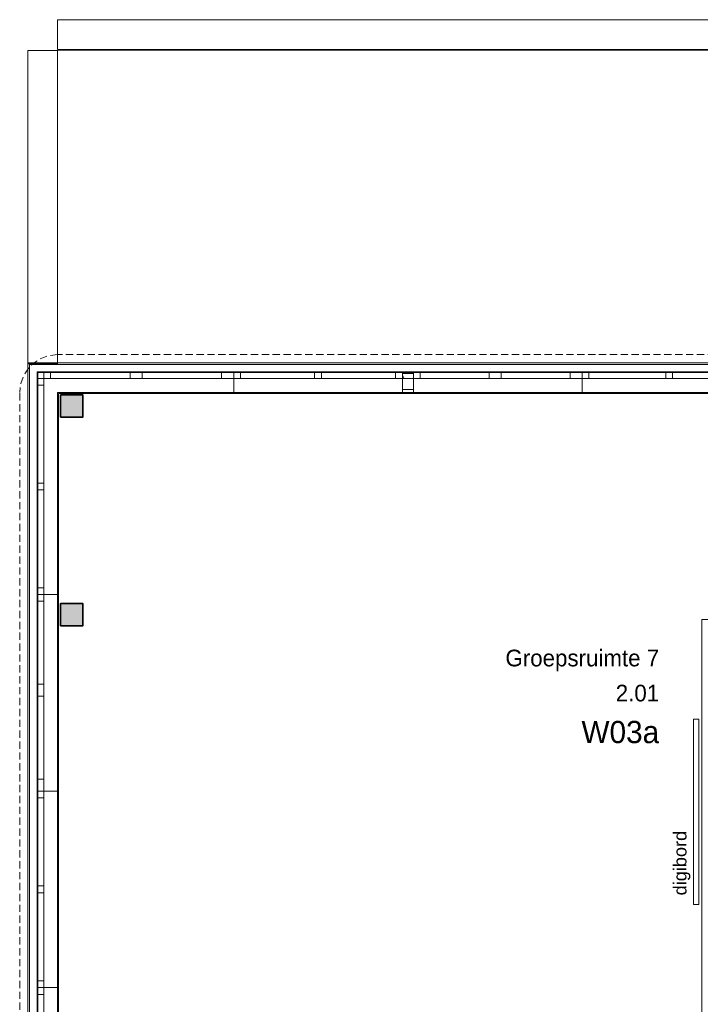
# Model space of a CAD drawing. Header units: millimetres. Extents: x -409 to 257590, y -7854 to 67330.
# Tile 139 of 205: x -409 to 6935, y 56460 to 67080. Entities that reach past the tile are written whole.
import ezdxf
from ezdxf.enums import TextEntityAlignment as Align

# ---------------------------------------------------------------- set-up
doc = ezdxf.new("R2010")
doc.units = ezdxf.units.MM
doc.header["$MEASUREMENT"] = 0
doc.linetypes.add('B0702', pattern=[117.37, 78.119999, -39.250001])
for name, color, linetype in [('22 NC Binnenwanden', 7, 'Continuous'), ('New_21 Buitenwanden', 7, 'Continuous'), ('New_21 Buitenwanden Doorsnede-arcering', 7, 'Continuous'), ('New_21 Buitenwanden Laagscheidingslijnen', 7, 'Continuous'), ('New_21 Buitenwanden Ramen', 7, 'Continuous'), ('New_23 Vloeren', 7, 'Continuous'), ('New_41 Buitenwandafwerking houten latten', 7, 'Continuous'), ('New_72 Vaste Inrichting', 7, 'Continuous'), ('New_info tekst digiborden', 7, 'Continuous'), ('New_Z Ruimtefuncties', 7, 'Continuous'), ('New_Z Ruimtefuncties Zone omranding', 7, 'Continuous'), ('New_Z Ruimtefuncties Zone tekst', 7, 'Continuous'), ('S-COLS-____-OTLN.RVT S', 7, 'Continuous'), ('S-COLS-____-OTLN.RVT S 2D arcering', 7, 'Continuous')]:
    doc.layers.add(name, color=color, linetype=linetype)
doc.styles.add('GENERATED_STYLE_1', font='txt')
doc.styles.add('GENERATED_STYLE_2', font='txt')

# ---------------------------------------------------------------- blocks, each defined once
blk = doc.blocks.new('Slab_1_2', base_point=(0, 42578))
at = {"layer": 'New_23 Vloeren', "color": 1, "linetype": 'Continuous', "lineweight": 0, "flags": 128}
blk.add_lwpolyline([(25600, 28000), (25600, 47486), (25600, 47510), (25600, 63060), (0, 63060), (0, 42578), (0, 39540), (0, 17060)], dxfattribs=at)
blk = doc.blocks.new('Wall_186_2', base_point=(25600, 66760))
at = {"layer": 'New_21 Buitenwanden', "color": 8, "linetype": 'Continuous', "lineweight": 0, "true_color": 0x778488, "flags": 128}
for points in [[(14385, 67080), (0, 67080)], [(0, 67080), (0, 67062)], [(0, 67062), (0, 67062)], [(0, 67062), (0, 66775)], [(0, 66775), (0, 66775)], [(0, 66775), (0, 66760)], [(0, 66760), (14385, 66760)]]:
    blk.add_lwpolyline(points, dxfattribs=at)
blk = doc.blocks.new('Wall_187_2', base_point=(0, 66749))
at = {"layer": 'New_21 Buitenwanden', "color": 8, "linetype": 'Continuous', "lineweight": 0, "true_color": 0x778488, "flags": 128}
for points in [[(-320, 66749), (-320, 63369)], [(-320, 66749), (-302, 66749)], [(-302, 66749), (-302, 66749)], [(-302, 66749), (-15, 66749)], [(-15, 66749), (-15, 66749)], [(-15, 66749), (0, 66749)], [(0, 63490), (0, 66749)], [(0, 63369), (0, 63470)], [(-320, 63369), (-302, 63369)], [(-302, 63369), (-302, 63369)], [(-302, 63369), (-15, 63369)], [(-15, 63369), (-15, 63369)], [(-15, 63369), (0, 63369)]]:
    blk.add_lwpolyline(points, dxfattribs=at)
blk = doc.blocks.new('Wall_213_2', base_point=(25600, 63060))
at = {"layer": 'New_21 Buitenwanden', "color": 8, "linetype": 'Continuous', "lineweight": 0, "true_color": 0x778488}
for p, q in [((-214, 63362), (-302, 63362)), ((25814, 63362), (-214, 63362)), ((-144, 63274), (-214, 63274)), ((25744, 63274), (-144, 63274))]:
    blk.add_line(p, q, dxfattribs=at)
at = {"layer": 'New_21 Buitenwanden', "color": 8, "linetype": 'Continuous', "lineweight": 0, "true_color": 0x778488, "flags": 128}
for points in [[(25920, 63380), (-320, 63380)], [(-320, 63380), (-320, 63362)], [(0, 63060), (25600, 63060)]]:
    blk.add_lwpolyline(points, dxfattribs=at)
blk = doc.blocks.new('Wall_214_2', base_point=(0, 63060))
at = {"layer": 'New_21 Buitenwanden', "color": 8, "linetype": 'Continuous', "lineweight": 0, "true_color": 0x778488}
for p, q in [((-302, 63362), (-302, 63274)), ((-302, 63274), (-302, 42580)), ((-214, 63274), (-214, 63204)), ((-214, 63204), (-214, 42580))]:
    blk.add_line(p, q, dxfattribs=at)
at = {"layer": 'New_21 Buitenwanden', "color": 8, "linetype": 'Continuous', "lineweight": 0, "true_color": 0x778488, "flags": 128}
for points in [[(-320, 63362), (-320, 42580)], [(0, 42580), (0, 63060)]]:
    blk.add_lwpolyline(points, dxfattribs=at)
blk = doc.blocks.new('Notitiebord 22 KM')
at = {"layer": 'New_72 Vaste Inrichting', "color": 253, "linetype": 'Continuous', "lineweight": 0, "true_color": 0x99a3a6}
for p, q in [((2000, 60), (0, 60)), ((0, 60), (0, 0)), ((0, 0), (2000, 0)), ((2000, 0), (2000, 60))]:
    blk.add_line(p, q, dxfattribs=at)
blk = doc.blocks.new('Column 320[3]_2', base_point=(1, 3))
at = {"layer": 'S-COLS-____-OTLN.RVT S 2D arcering', "linetype": 'Continuous', "lineweight": 0, "true_color": 0x778488}
h = blk.add_hatch(color=8, dxfattribs=at)
h.paths.add_polyline_path([(26, 60551), (27, 60546), (29, 60542), (34, 60539), (39, 60538), (263, 60538), (267, 60539), (272, 60542), (275, 60546), (276, 60551), (276, 60775), (275, 60780), (272, 60784), (267, 60787), (263, 60788), (39, 60788), (34, 60787), (29, 60784), (27, 60780), (26, 60775)])
h.paths.add_polyline_path([(263, 60546), (39, 60546), (37, 60546), (35, 60547), (34, 60549), (34, 60551), (34, 60775), (34, 60777), (35, 60778), (37, 60780), (39, 60780), (263, 60780), (264, 60780), (266, 60778), (267, 60777), (268, 60775), (268, 60551), (267, 60549), (266, 60547), (264, 60546)], flags=0)
blk.add_hatch(color=8, dxfattribs=at).paths.add_polyline_path([(263, 60780), (39, 60780), (37, 60780), (35, 60778), (34, 60777), (34, 60775), (34, 60551), (34, 60549), (35, 60547), (37, 60546), (39, 60546), (263, 60546), (264, 60546), (266, 60547), (267, 60549), (268, 60551), (268, 60775), (267, 60777), (266, 60778), (264, 60780)])
at = {"layer": 'S-COLS-____-OTLN.RVT S', "color": 1, "linetype": 'Continuous', "lineweight": 0}
for p, q in [((27, 60780), (26, 60775)), ((26, 60775), (26, 60551)), ((29, 60784), (27, 60780)), ((34, 60787), (29, 60784)), ((39, 60788), (34, 60787)), ((34, 60777), (35, 60778)), ((34, 60775), (34, 60777)), ((34, 60551), (34, 60775)), ((35, 60778), (37, 60780)), ((37, 60780), (39, 60780)), ((263, 60788), (39, 60788)), ((39, 60780), (263, 60780)), ((267, 60787), (263, 60788)), ((263, 60780), (264, 60780)), ((264, 60780), (266, 60778)), ((266, 60778), (267, 60777)), ((272, 60784), (267, 60787)), ((267, 60777), (268, 60775)), ((268, 60775), (268, 60551)), ((275, 60780), (272, 60784)), ((276, 60775), (275, 60780)), ((276, 60551), (276, 60775)), ((26, 60551), (27, 60546)), ((27, 60546), (29, 60542)), ((29, 60542), (34, 60539)), ((34, 60549), (34, 60551)), ((35, 60547), (34, 60549)), ((34, 60539), (39, 60538)), ((37, 60546), (35, 60547)), ((39, 60546), (37, 60546)), ((263, 60546), (39, 60546)), ((39, 60538), (263, 60538)), ((264, 60546), (263, 60546)), ((263, 60538), (267, 60539)), ((266, 60547), (264, 60546)), ((267, 60549), (266, 60547)), ((268, 60551), (267, 60549)), ((267, 60539), (272, 60542)), ((272, 60542), (275, 60546)), ((275, 60546), (276, 60551))]:
    blk.add_line(p, q, dxfattribs=at)
blk = doc.blocks.new('Column 408[91]_2', base_point=(1, 3))
at = {"layer": 'S-COLS-____-OTLN.RVT S 2D arcering', "linetype": 'Continuous', "lineweight": 0, "true_color": 0x778488}
h = blk.add_hatch(color=8, dxfattribs=at)
h.paths.add_polyline_path([(26, 62801), (27, 62796), (29, 62792), (34, 62789), (39, 62788), (263, 62788), (267, 62789), (272, 62792), (275, 62796), (276, 62801), (276, 63025), (275, 63030), (272, 63034), (267, 63037), (263, 63038), (39, 63038), (34, 63037), (29, 63034), (27, 63030), (26, 63025)])
h.paths.add_polyline_path([(263, 62796), (39, 62796), (37, 62796), (35, 62797), (34, 62799), (34, 62801), (34, 63025), (34, 63027), (35, 63028), (37, 63030), (39, 63030), (263, 63030), (264, 63030), (266, 63028), (267, 63027), (268, 63025), (268, 62801), (267, 62799), (266, 62797), (264, 62796)], flags=0)
blk.add_hatch(color=8, dxfattribs=at).paths.add_polyline_path([(263, 63030), (39, 63030), (37, 63030), (35, 63028), (34, 63027), (34, 63025), (34, 62801), (34, 62799), (35, 62797), (37, 62796), (39, 62796), (263, 62796), (264, 62796), (266, 62797), (267, 62799), (268, 62801), (268, 63025), (267, 63027), (266, 63028), (264, 63030)])
at = {"layer": 'S-COLS-____-OTLN.RVT S', "color": 1, "linetype": 'Continuous', "lineweight": 0}
for p, q in [((27, 63030), (26, 63025)), ((26, 63025), (26, 62801)), ((29, 63034), (27, 63030)), ((34, 63037), (29, 63034)), ((39, 63038), (34, 63037)), ((34, 63027), (35, 63028)), ((34, 63025), (34, 63027)), ((34, 62801), (34, 63025)), ((35, 63028), (37, 63030)), ((37, 63030), (39, 63030)), ((263, 63038), (39, 63038)), ((39, 63030), (263, 63030)), ((267, 63037), (263, 63038)), ((263, 63030), (264, 63030)), ((264, 63030), (266, 63028)), ((266, 63028), (267, 63027)), ((272, 63034), (267, 63037)), ((267, 63027), (268, 63025)), ((268, 63025), (268, 62801)), ((275, 63030), (272, 63034)), ((276, 63025), (275, 63030)), ((276, 62801), (276, 63025)), ((26, 62801), (27, 62796)), ((27, 62796), (29, 62792)), ((29, 62792), (34, 62789)), ((34, 62799), (34, 62801)), ((35, 62797), (34, 62799)), ((34, 62789), (39, 62788)), ((37, 62796), (35, 62797)), ((39, 62796), (37, 62796)), ((263, 62796), (39, 62796)), ((39, 62788), (263, 62788)), ((264, 62796), (263, 62796)), ((263, 62788), (267, 62789)), ((266, 62797), (264, 62796)), ((267, 62799), (266, 62797)), ((268, 62801), (267, 62799)), ((267, 62789), (272, 62792)), ((272, 62792), (275, 62796)), ((275, 62796), (276, 62801))]:
    blk.add_line(p, q, dxfattribs=at)
blk = doc.blocks.new('Groepsruimte 7_2.01_33_2', base_point=(5641, 59760))
at = {"layer": 'New_Z Ruimtefuncties Zone tekst', "color": 2, "lineweight": 0}
for tag, height, style, p in [('DUMMY_938', 180, 'GENERATED_STYLE_1', (6491, 60326)), ('ROOM_NAME', 180, 'GENERATED_STYLE_1', (6491, 60285)), ('ROOM_NUMBER', 180, 'GENERATED_STYLE_1', (6491, 59907)), ('DUMMY_939', 180, 'GENERATED_STYLE_1', (6491, 59949)), ('stWallCovering', 240, 'GENERATED_STYLE_2', (6491, 59517))]:
    blk.add_attdef(tag, text='', height=height, dxfattribs=dict(at, style=style)).set_placement(p, align=Align.TOP_RIGHT)
at = {"layer": 'New_Z Ruimtefuncties Zone tekst', "color": 2, "lineweight": 0, "style": 'GENERATED_STYLE_2'}
blk.add_attdef('DUMMY_940', text='', height=240, dxfattribs=at).set_placement((4792, 59571), align=Align.TOP_LEFT)
blk = doc.blocks.new('Slab_34_2', base_point=(0, 63380))
at = {"layer": 'New_23 Vloeren', "color": 1, "linetype": 'Continuous', "lineweight": 0, "flags": 128}
blk.add_lwpolyline([(0, 63380), (25600, 63380), (25600, 66750), (0, 66750)], close=True, dxfattribs=at)
blk = doc.blocks.new('*X2121')
at = {"layer": 'New_21 Buitenwanden Doorsnede-arcering', "color": 254, "linetype": 'Continuous', "lineweight": 0, "true_color": 0xe9ebeb}
blk.add_line((3720, 63247), (3741, 63210), dxfattribs=at)
blk = doc.blocks.new('Rnx horizontaal 22_3')
at = {"layer": 'New_21 Buitenwanden Ramen', "color": 1, "linetype": 'Continuous', "lineweight": 0}
for p, q in [((-910, 150), (-910, 160)), ((-910, 160), (910, 160)), ((910, 160), (910, 150)), ((-910, 0), (-837, 0)), ((-837, 0), (-837, -72)), ((-837, 0), (-93.5, 0)), ((-93.5, -72), (-93.5, 0)), ((-93.5, 0), (-57, 0)), ((-57, 0), (36.5, 0)), ((36.5, 0), (36.5, -72)), ((36.5, 0), (780, 0)), ((780, -72), (780, 0)), ((780, 0), (910, 0)), ((-837, -72), (-910, -72)), ((-93.5, -72), (-837, -72)), ((-57, -72), (-93.5, -72)), ((36.5, -72), (-57, -72)), ((780, -72), (36.5, -72)), ((910, -72), (780, -72))]:
    blk.add_line(p, q, dxfattribs=at)
at = {"layer": 'New_21 Buitenwanden Ramen', "color": 9, "linetype": 'Continuous', "lineweight": 0}
for p, q in [((-910, 135), (-910, 150)), ((-910, 0), (-910, 135)), ((910, 135), (910, 150)), ((910, 0), (910, 135)), ((-910, -54), (-910, 0)), ((-910, -54), (-910, 0)), ((910, -54), (910, 0)), ((910, -54), (910, 0)), ((-910, -72), (-910, -54)), ((-910, -72), (-910, -54)), ((910, -72), (910, -54)), ((910, -72), (910, -54))]:
    blk.add_line(p, q, dxfattribs=at)
blk = doc.blocks.new('Rnx horizontaal 22_4')
at = {"layer": 'New_21 Buitenwanden Ramen', "color": 1, "linetype": 'Continuous', "lineweight": 0}
for p, q in [((-940, 150), (-940, 160)), ((-940, 160), (940, 160)), ((940, 160), (940, 150)), ((-940, 0), (-867, 0)), ((-867, 0), (-867, -72)), ((-867, 0), (-36.5, 0)), ((-36.5, -72), (-36.5, 0)), ((-36.5, 0), (0, 0)), ((0, 0), (36.5, 0)), ((36.5, 0), (36.5, -72)), ((36.5, 0), (867, 0)), ((867, -72), (867, 0)), ((867, 0), (940, 0)), ((-867, -72), (-940, -72)), ((-36.5, -72), (-867, -72)), ((0, -72), (-36.5, -72)), ((36.5, -72), (0, -72)), ((867, -72), (36.5, -72)), ((940, -72), (867, -72))]:
    blk.add_line(p, q, dxfattribs=at)
at = {"layer": 'New_21 Buitenwanden Ramen', "color": 9, "linetype": 'Continuous', "lineweight": 0}
for p, q in [((-940, 135), (-940, 150)), ((-940, 0), (-940, 135)), ((940, 135), (940, 150)), ((940, 0), (940, 135)), ((-940, -54), (-940, 0)), ((-940, -54), (-940, 0)), ((940, -54), (940, 0)), ((940, -54), (940, 0)), ((-940, -72), (-940, -54)), ((-940, -72), (-940, -54)), ((940, -72), (940, -54)), ((940, -72), (940, -54))]:
    blk.add_line(p, q, dxfattribs=at)
blk = doc.blocks.new('Rnx horizontaal 22_10')
at = {"layer": 'New_21 Buitenwanden Ramen', "color": 1, "linetype": 'Continuous', "lineweight": 0}
for p, q in [((-865, 160), (1025, 160)), ((1025, 160), (1025, 150)), ((-1025, 0), (-952, 0)), ((-1025, 0), (-1025, -72)), ((-952, 0), (-952, -72)), ((-952, 0), (-93, 0)), ((-93, -72), (-93, 0)), ((-93, 0), (-57, 0)), ((-57, 0), (37, 0)), ((37, 0), (37, -72)), ((37, 0), (895, 0)), ((895, -72), (895, 0)), ((895, 0), (1025, 0)), ((-1025, -72), (-1097, -72)), ((-952, -72), (-1025, -72)), ((-93, -72), (-952, -72)), ((-57, -72), (-93, -72)), ((37, -72), (-57, -72)), ((895, -72), (37, -72)), ((1025, -72), (895, -72))]:
    blk.add_line(p, q, dxfattribs=at)
at = {"layer": 'New_21 Buitenwanden Ramen', "color": 9, "linetype": 'Continuous', "lineweight": 0}
for p, q in [((1025, 135), (1025, 150)), ((1025, 0), (1025, 135)), ((1025, -54), (1025, 0)), ((1025, -54), (1025, 0)), ((1025, -72), (1025, -54)), ((1025, -72), (1025, -54))]:
    blk.add_line(p, q, dxfattribs=at)
blk = doc.blocks.new('Rnx horizontaal 22_12')
at = {"layer": 'New_21 Buitenwanden Ramen', "color": 1, "linetype": 'Continuous', "lineweight": 0}
for p, q in [((-910, 150), (-910, 160)), ((-910, 160), (910, 160)), ((910, 160), (910, 150)), ((-910, 0), (-837, 0)), ((-837, 0), (-837, -72)), ((-837, 0), (-36.5, 0)), ((-36.5, -72), (-36.5, 0)), ((-36.5, 0), (0, 0)), ((0, 0), (36.5, 0)), ((36.5, 0), (36.5, -72)), ((36.5, 0), (837, 0)), ((837, -72), (837, 0)), ((837, 0), (910, 0)), ((-837, -72), (-910, -72)), ((-36.5, -72), (-837, -72)), ((0, -72), (-36.5, -72)), ((36.5, -72), (0, -72)), ((837, -72), (36.5, -72)), ((910, -72), (837, -72))]:
    blk.add_line(p, q, dxfattribs=at)
at = {"layer": 'New_21 Buitenwanden Ramen', "color": 9, "linetype": 'Continuous', "lineweight": 0}
for p, q in [((-910, 135), (-910, 150)), ((-910, 0), (-910, 135)), ((910, 135), (910, 150)), ((910, 0), (910, 135)), ((-910, -54), (-910, 0)), ((-910, -54), (-910, 0)), ((910, -54), (910, 0)), ((910, -54), (910, 0)), ((-910, -72), (-910, -54)), ((-910, -72), (-910, -54)), ((910, -72), (910, -54)), ((910, -72), (910, -54))]:
    blk.add_line(p, q, dxfattribs=at)
blk = doc.blocks.new('R nis rechthoekig 22_9')
at = {"layer": 'New_21 Buitenwanden Ramen', "color": 1, "linetype": 'Continuous', "lineweight": 0}
for p, q in [((-60, 150), (-60, 0)), ((60, 150), (-60, 150)), ((-60, 150), (60, 150)), ((60, 0), (60, 150)), ((-60, 0), (60, 0))]:
    blk.add_line(p, q, dxfattribs=at)
blk = doc.blocks.new('Wall_488_2', base_point=(25600, 63060))
at = {"layer": 'New_21 Buitenwanden', "color": 8, "linetype": 'Continuous', "lineweight": 0, "true_color": 0x778488}
for p, q in [((3720, 63282), (3720, 63264)), ((3720, 63264), (3720, 63210)), ((3840, 63210), (3720, 63210)), ((3840, 63282), (3840, 63264)), ((3840, 63264), (3840, 63210))]:
    blk.add_line(p, q, dxfattribs=at)
at = {"layer": 'New_21 Buitenwanden', "color": 8, "linetype": 'Continuous', "lineweight": 0, "true_color": 0x778488, "flags": 128}
blk.add_lwpolyline([(3840, 63282), (3720, 63282)], dxfattribs=at)
at = {"layer": 'New_21 Buitenwanden Laagscheidingslijnen', "color": 8, "linetype": 'Continuous', "lineweight": 0, "true_color": 0x778488}
blk.add_line((3840, 63264), (3720, 63264), dxfattribs=at)
at = {"layer": 'New_21 Buitenwanden', "color": 8, "lineweight": 0, "true_color": 0x778488}
blk.add_blockref('*X2121', (0, 0), dxfattribs=at)
at = {"layer": 'New_21 Buitenwanden Ramen', "color": 1, "linetype": 'Continuous', "lineweight": 0, "xscale": -1, "zscale": 1000, "rotation": 179.9999999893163}
for name, p in [('Rnx horizontaal 22_10', (875, 63210)), ('Rnx horizontaal 22_12', (2810, 63210)), ('Rnx horizontaal 22_3', (4750, 63210)), ('Rnx horizontaal 22_4', (6600, 63210))]:
    blk.add_blockref(name, p, dxfattribs=at)
at = {"layer": 'New_21 Buitenwanden Ramen', "color": 1, "linetype": 'Continuous', "lineweight": 0, "zscale": 1000, "rotation": 179.9999999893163}
blk.add_blockref('R nis rechthoekig 22_9', (3780, 63210), dxfattribs=at)
blk = doc.blocks.new('Slab_43_2', base_point=(3720, 63050))
at = {"layer": '22 NC Binnenwanden', "color": 7, "linetype": 'Continuous', "lineweight": 0, "flags": 128}
blk.add_lwpolyline([(3720, 63050), (3840, 63050), (3840, 63090), (3720, 63090)], close=True, dxfattribs=at)
blk = doc.blocks.new('Curtain Wall_74_2')
at = {"layer": 'New_41 Buitenwandafwerking houten latten', "color": 253, "linetype": 'B0702', "lineweight": 0, "true_color": 0x99a3a6, "flags": 128}
blk.add_lwpolyline([(-409, 63051), (-409, 63005), (-409, 62905), (-409, 62805), (-409, 62705), (-409, 62660), (-409, 62560), (-409, 62460), (-409, 62360), (-409, 62314), (-409, 62214), (-409, 62114), (-409, 62014), (-409, 61969), (-409, 61869), (-409, 61769), (-409, 61669), (-409, 61624), (-409, 61524), (-409, 61424), (-409, 61324), (-409, 61278), (-409, 61178), (-409, 61078), (-409, 60978), (-409, 60933), (-409, 60833), (-409, 60733), (-409, 60633), (-409, 60587), (-409, 60487), (-409, 60387), (-409, 60287), (-409, 60242), (-409, 60142), (-409, 60042), (-409, 59942), (-409, 59897), (-409, 59797), (-409, 59697), (-409, 59597), (-409, 59551), (-409, 59451), (-409, 59351), (-409, 59251), (-409, 59206), (-409, 59106), (-409, 59006), (-409, 58906), (-409, 58860), (-409, 58760), (-409, 58660), (-409, 58560), (-409, 58515), (-409, 58415), (-409, 58315), (-409, 58215), (-409, 58170), (-409, 58070), (-409, 57970), (-409, 57870), (-409, 57824), (-409, 57724), (-409, 57624), (-409, 57524), (-409, 57479), (-409, 57379), (-409, 57279), (-409, 57179), (-409, 57133), (-409, 57033), (-409, 56933), (-409, 56833), (-409, 56788), (-409, 56688), (-409, 56588), (-409, 56488), (-409, 56443), (-409, 56343), (-409, 56243), (-409, 56143), (-409, 56097), (-409, 55997), (-409, 55897), (-409, 55797), (-409, 55752), (-409, 55652), (-409, 55552), (-409, 55452), (-409, 55406), (-409, 55306), (-409, 55206), (-409, 55106), (-409, 55061), (-409, 54961), (-409, 54861), (-409, 54761), (-409, 54716), (-409, 54616), (-409, 54516), (-409, 54416), (-409, 54370), (-409, 54270), (-409, 54170), (-409, 54070), (-409, 54025), (-409, 53925), (-409, 53825), (-409, 53725), (-409, 53679), (-409, 53579), (-409, 53479), (-409, 53379), (-409, 53334), (-409, 53234), (-409, 53134), (-409, 53034), (-409, 52989), (-409, 52889), (-409, 52789), (-409, 52689), (-409, 52643), (-409, 52543), (-409, 52443), (-409, 52343), (-409, 52298), (-409, 52198), (-409, 52098), (-409, 51998), (-409, 51952), (-409, 51852), (-409, 51752), (-409, 51652), (-409, 51607), (-409, 51507), (-409, 51407), (-409, 51307), (-409, 51262), (-409, 51162), (-409, 51062), (-409, 50962), (-409, 50916), (-409, 50816), (-409, 50716), (-409, 50616), (-409, 50571), (-409, 50471), (-409, 50371), (-409, 50271), (-409, 50225), (-409, 50125), (-409, 50025), (-409, 49925), (-409, 49880), (-409, 49780), (-409, 49680), (-409, 49580), (-409, 49535), (-409, 49435), (-409, 49335), (-409, 49235), (-409, 49189), (-409, 49089), (-409, 48989), (-409, 48889), (-409, 48844), (-409, 48744), (-409, 48644), (-409, 48544), (-409, 48498), (-409, 48398), (-409, 48298), (-409, 48198), (-409, 48153), (-409, 48053), (-409, 47953), (-409, 47853), (-409, 47808), (-409, 47708), (-409, 47608), (-409, 47508), (-409, 47462), (-409, 47362), (-409, 47262), (-409, 47162), (-409, 47117), (-409, 47017), (-409, 46917), (-409, 46817), (-409, 46771), (-409, 46671), (-409, 46571), (-409, 46471), (-409, 46426), (-409, 46326), (-409, 46226), (-409, 46126), (-409, 46081), (-409, 45981), (-409, 45881), (-409, 45781), (-409, 45735), (-409, 45635), (-409, 45535), (-409, 45435), (-409, 45390), (-409, 45290), (-409, 45190), (-409, 45090), (-409, 45044), (-409, 44944), (-409, 44844), (-409, 44744), (-409, 44699), (-409, 44599), (-409, 44499), (-409, 44399), (-409, 44354), (-409, 44254), (-409, 44154), (-409, 44054), (-409, 44008), (-409, 43908), (-409, 43808), (-409, 43708), (-409, 43663), (-409, 43563), (-409, 43463), (-409, 43363), (-409, 43317), (-409, 43217), (-409, 43117), (-409, 43017), (-409, 42972), (-409, 42872), (-409, 42772), (-409, 42672), (-409, 42627), (-409, 42527), (-409, 42427), (-409, 42327), (-409, 42281), (-409, 42181), (-409, 42081), (-409, 41981), (-409, 41936), (-409, 41836), (-409, 41736), (-409, 41636), (-409, 41590), (-409, 41490), (-409, 41390), (-409, 41290), (-409, 41245), (-409, 41145), (-409, 41045), (-409, 40945), (-409, 40900), (-409, 40800), (-409, 40700), (-409, 40600), (-409, 40554), (-409, 40454), (-409, 40354), (-409, 40254), (-409, 40209), (-409, 40109), (-409, 40009), (-409, 39909), (-409, 39863), (-409, 39763), (-409, 39663), (-409, 39563), (-409, 39518), (-409, 39418), (-409, 39318), (-409, 39218), (-409, 39173), (-409, 39073), (-409, 38973), (-409, 38873), (-409, 38827), (-409, 38727), (-409, 38627), (-409, 38527), (-409, 38482), (-409, 38382), (-409, 38282), (-409, 38182), (-409, 38136), (-409, 38036), (-409, 37936), (-409, 37836), (-409, 37791), (-409, 37691), (-409, 37591), (-409, 37491), (-409, 37446), (-409, 37346), (-409, 37246), (-409, 37146), (-409, 37100), (-409, 37000), (-409, 36900), (-409, 36800), (-409, 36755), (-409, 36655), (-409, 36555), (-409, 36455), (-409, 36409), (-409, 36309), (-409, 36209), (-409, 36109), (-409, 36064)], dxfattribs=at)
blk = doc.blocks.new('Curtain Wall_85_2')
at = {"layer": 'New_41 Buitenwandafwerking houten latten', "color": 253, "linetype": 'B0702', "lineweight": 0, "true_color": 0x99a3a6, "flags": 128}
blk.add_lwpolyline([(0, 63469), (-97, 63457), (-191, 63422), (-273, 63365), (-305, 63333), (-362, 63251), (-397, 63157), (-409, 63060)], dxfattribs=at)
blk = doc.blocks.new('Curtain Wall_86_2')
at = {"layer": 'New_41 Buitenwandafwerking houten latten', "color": 253, "linetype": 'B0702', "lineweight": 0, "true_color": 0x99a3a6, "flags": 128}
blk.add_lwpolyline([(15192, 63469), (15092, 63469), (14992, 63469), (14892, 63469), (14847, 63469), (14747, 63469), (14647, 63469), (14547, 63469), (14502, 63469), (14402, 63469), (14302, 63469), (14202, 63469), (14156, 63469), (14056, 63469), (13956, 63469), (13856, 63469), (13811, 63469), (13711, 63469), (13611, 63469), (13511, 63469), (13466, 63469), (13366, 63469), (13266, 63469), (13166, 63469), (13121, 63469), (13021, 63469), (12921, 63469), (12821, 63469), (12776, 63469), (12676, 63469), (12576, 63469), (12476, 63469), (12430, 63469), (12330, 63469), (12230, 63469), (12130, 63469), (12085, 63469), (11985, 63469), (11885, 63469), (11785, 63469), (11740, 63469), (11640, 63469), (11540, 63469), (11440, 63469), (11395, 63469), (11295, 63469), (11195, 63469), (11095, 63469), (11050, 63469), (10950, 63469), (10850, 63469), (10750, 63469), (10704, 63469), (10604, 63469), (10504, 63469), (10404, 63469), (10359, 63469), (10259, 63469), (10159, 63469), (10059, 63469), (10014, 63469), (9914, 63469), (9814, 63469), (9714, 63469), (9669, 63469), (9569, 63469), (9469, 63469), (9369, 63469), (9324, 63469), (9224, 63469), (9124, 63469), (9024, 63469), (8978, 63469), (8878, 63469), (8778, 63469), (8678, 63469), (8633, 63469), (8533, 63469), (8433, 63469), (8333, 63469), (8288, 63469), (8188, 63469), (8088, 63469), (7988, 63469), (7943, 63469), (7843, 63469), (7743, 63469), (7643, 63469), (7598, 63469), (7498, 63469), (7398, 63469), (7298, 63469), (7252, 63469), (7152, 63469), (7052, 63469), (6952, 63469), (6907, 63469), (6807, 63469), (6707, 63469), (6607, 63469), (6562, 63469), (6462, 63469), (6362, 63469), (6262, 63469), (6217, 63469), (6117, 63469), (6017, 63469), (5917, 63469), (5872, 63469), (5772, 63469), (5672, 63469), (5572, 63469), (5526, 63469), (5426, 63469), (5326, 63469), (5226, 63469), (5181, 63469), (5081, 63469), (4981, 63469), (4881, 63469), (4836, 63469), (4736, 63469), (4636, 63469), (4536, 63469), (4491, 63469), (4391, 63469), (4291, 63469), (4191, 63469), (4146, 63469), (4046, 63469), (3946, 63469), (3846, 63469), (3800, 63469), (3700, 63469), (3600, 63469), (3500, 63469), (3455, 63469), (3355, 63469), (3255, 63469), (3155, 63469), (3110, 63469), (3010, 63469), (2910, 63469), (2810, 63469), (2765, 63469), (2665, 63469), (2565, 63469), (2465, 63469), (2420, 63469), (2320, 63469), (2220, 63469), (2120, 63469), (2074, 63469), (1974, 63469), (1874, 63469), (1774, 63469), (1729, 63469), (1629, 63469), (1529, 63469), (1429, 63469), (1384, 63469), (1284, 63469), (1184, 63469), (1084, 63469), (1039, 63469), (939, 63469), (839, 63469), (739, 63469), (694, 63469), (594, 63469), (494, 63469), (394, 63469), (348, 63469), (248, 63469), (148, 63469), (48, 63469), (3, 63469)], dxfattribs=at)
blk = doc.blocks.new('Rnx horizontaal 22_53')
at = {"layer": 'New_21 Buitenwanden Ramen', "color": 1, "linetype": 'Continuous', "lineweight": 0}
for p, q in [((-1060, 150), (-1060, 160)), ((-1060, 160), (1060, 160)), ((1060, 160), (1060, 150)), ((-1060, 0), (-987, 0)), ((-987, 0), (-987, -72)), ((-987, 0), (-36.5, 0)), ((-36.5, -72), (-36.5, 0)), ((-36.5, 0), (0, 0)), ((0, 0), (36.5, 0)), ((36.5, 0), (36.5, -72)), ((36.5, 0), (987, 0)), ((987, -72), (987, 0)), ((987, 0), (1060, 0)), ((-987, -72), (-1060, -72)), ((-36.5, -72), (-987, -72)), ((0, -72), (-36.5, -72)), ((36.5, -72), (0, -72)), ((987, -72), (36.5, -72)), ((1060, -72), (987, -72))]:
    blk.add_line(p, q, dxfattribs=at)
at = {"layer": 'New_21 Buitenwanden Ramen', "color": 9, "linetype": 'Continuous', "lineweight": 0}
for p, q in [((-1060, 135), (-1060, 150)), ((-1060, 0), (-1060, 135)), ((1060, 135), (1060, 150)), ((1060, 0), (1060, 135)), ((-1060, -54), (-1060, 0)), ((-1060, -54), (-1060, 0)), ((1060, -54), (1060, 0)), ((1060, -54), (1060, 0)), ((-1060, -72), (-1060, -54)), ((-1060, -72), (-1060, -54)), ((1060, -72), (1060, -54)), ((1060, -72), (1060, -54))]:
    blk.add_line(p, q, dxfattribs=at)
blk = doc.blocks.new('Rnx horizontaal 22_15')
at = {"layer": 'New_21 Buitenwanden Ramen', "color": 1, "linetype": 'Continuous', "lineweight": 0}
for p, q in [((-1060, 150), (-1060, 160)), ((-1060, 160), (1060, 160)), ((1060, 160), (1060, 150)), ((-1060, 0), (-987, 0)), ((-987, 0), (-987, -72)), ((-987, 0), (-93.5, 0)), ((-93.5, -72), (-93.5, 0)), ((-93.5, 0), (-57, 0)), ((-57, 0), (36.5, 0)), ((36.5, 0), (36.5, -72)), ((36.5, 0), (930, 0)), ((930, -72), (930, 0)), ((930, 0), (1060, 0)), ((-987, -72), (-1060, -72)), ((-93.5, -72), (-987, -72)), ((-57, -72), (-93.5, -72)), ((36.5, -72), (-57, -72)), ((930, -72), (36.5, -72)), ((1060, -72), (930, -72))]:
    blk.add_line(p, q, dxfattribs=at)
at = {"layer": 'New_21 Buitenwanden Ramen', "color": 9, "linetype": 'Continuous', "lineweight": 0}
for p, q in [((-1060, 135), (-1060, 150)), ((-1060, 0), (-1060, 135)), ((1060, 135), (1060, 150)), ((1060, 0), (1060, 135)), ((-1060, -54), (-1060, 0)), ((-1060, -54), (-1060, 0)), ((1060, -54), (1060, 0)), ((1060, -54), (1060, 0)), ((-1060, -72), (-1060, -54)), ((-1060, -72), (-1060, -54)), ((1060, -72), (1060, -54)), ((1060, -72), (1060, -54))]:
    blk.add_line(p, q, dxfattribs=at)
blk = doc.blocks.new('Rnx horizontaal 22_56')
at = {"layer": 'New_21 Buitenwanden Ramen', "color": 1, "linetype": 'Continuous', "lineweight": 0}
for p, q in [((-1005, 160), (1165, 160)), ((1165, 160), (1165, 150)), ((-1165, 0), (-1092, 0)), ((-1165, 0), (-1165, -72)), ((-1092, 0), (-1092, -72)), ((-1092, 0), (-36, 0)), ((-36, -72), (-36, 0)), ((-36, 0), (0, 0)), ((0, 0), (36, 0)), ((36, 0), (36, -72)), ((36, 0), (1092, 0)), ((1092, -72), (1092, 0)), ((1092, 0), (1165, 0)), ((-1165, -72), (-1237, -72)), ((-1092, -72), (-1165, -72)), ((-36, -72), (-1092, -72)), ((0, -72), (-36, -72)), ((36, -72), (0, -72)), ((1092, -72), (36, -72)), ((1165, -72), (1092, -72))]:
    blk.add_line(p, q, dxfattribs=at)
at = {"layer": 'New_21 Buitenwanden Ramen', "color": 9, "linetype": 'Continuous', "lineweight": 0}
for p, q in [((1165, 135), (1165, 150)), ((1165, 0), (1165, 135)), ((1165, -54), (1165, 0)), ((1165, -54), (1165, 0)), ((1165, -72), (1165, -54)), ((1165, -72), (1165, -54))]:
    blk.add_line(p, q, dxfattribs=at)
blk = doc.blocks.new('Wall_508_2', base_point=(0, 63060))
at = {"layer": 'New_21 Buitenwanden Ramen', "color": 1, "linetype": 'Continuous', "lineweight": 0, "zscale": 1000, "rotation": 270}
for name, p in [('Rnx horizontaal 22_56', (-150, 62045)), ('Rnx horizontaal 22_15', (-150, 59820)), ('Rnx horizontaal 22_53', (-150, 57700)), ('Rnx horizontaal 22_15', (-150, 55580))]:
    blk.add_blockref(name, p, dxfattribs=at)

msp = doc.modelspace()

# ---------------------------------------------------------------- linework, layer by layer
at = {"layer": 'New_Z Ruimtefuncties Zone omranding', "color": 231, "linetype": 'Continuous', "lineweight": 0, "true_color": 0xf9acba, "flags": 128}
msp.add_lwpolyline([(0, 60535), (0, 55885), (0, 55635), (0, 54510), (6950, 54510), (6950, 60610), (7550, 60610), (7550, 63060), (0, 63060), (0, 60785)], close=True, dxfattribs=at)

# ---------------------------------------------------------------- block references
at = {"layer": '22 NC Binnenwanden', "color": 7, "linetype": 'Continuous', "lineweight": 0}
msp.add_blockref('Slab_43_2', (3720, 63050), dxfattribs=at)
at = {"layer": 'New_21 Buitenwanden', "color": 8, "lineweight": 0, "true_color": 0x778488}
for name, p in [('Wall_186_2', (25600, 66760)), ('Wall_213_2', (25600, 63060)), ('Wall_214_2', (0, 63060)), ('Wall_488_2', (25600, 63060)), ('Wall_508_2', (0, 63060))]:
    msp.add_blockref(name, p, dxfattribs=at)
at = {"layer": 'New_23 Vloeren', "color": 1, "linetype": 'Continuous', "lineweight": 0}
msp.add_blockref('Slab_1_2', (0, 42578), dxfattribs=at)
at = {"layer": 'New_41 Buitenwandafwerking houten latten', "linetype": 'Continuous', "lineweight": 0}
for name in ['Curtain Wall_85_2', 'Curtain Wall_86_2', 'Curtain Wall_74_2']:
    msp.add_blockref(name, (0, 0), dxfattribs=at)
at = {"layer": 'New_72 Vaste Inrichting', "color": 1, "linetype": 'Continuous', "lineweight": 0, "zscale": 1000, "rotation": 90}
msp.add_blockref('Notitiebord 22 KM', (6920, 57535), dxfattribs=at)
at = {"layer": 'New_Z Ruimtefuncties', "color": 2, "linetype": 'Continuous', "lineweight": 0}
msp.add_blockref('Groepsruimte 7_2.01_33_2', (5641, 59760), dxfattribs=at).add_auto_attribs({'ROOM_NAME': 'Groepsruimte 7', 'ROOM_NUMBER': '2.01', 'stWallCovering': 'W03a'})
at = {"layer": 'S-COLS-____-OTLN.RVT S', "color": 1, "linetype": 'Continuous', "lineweight": 0}
for name in ['Column 408[91]_2', 'Column 320[3]_2']:
    msp.add_blockref(name, (1, 3), dxfattribs=at)

# ---------------------------------------------------------------- texts
at = {"layer": 'New_info tekst digiborden', "color": 2, "linetype": 'Continuous', "lineweight": 0, "insert": (6737, 57635), "char_height": 140, "attachment_point": 4, "rotation": 90, "style": 'GENERATED_STYLE_1'}
msp.add_mtext('\\A1;{\\pql;\\fArial|b0|i0|c0|p38;digibord}', dxfattribs=at)

# ---------------------------------------------------------------- next in the draw order: block references
at = {"layer": 'New_21 Buitenwanden', "color": 8, "lineweight": 0, "true_color": 0x778488}
msp.add_blockref('Wall_187_2', (0, 66749), dxfattribs=at)
at = {"layer": 'New_23 Vloeren', "color": 1, "linetype": 'Continuous', "lineweight": 0}
msp.add_blockref('Slab_34_2', (0, 63380), dxfattribs=at)

doc.saveas('drawing.dxf')
